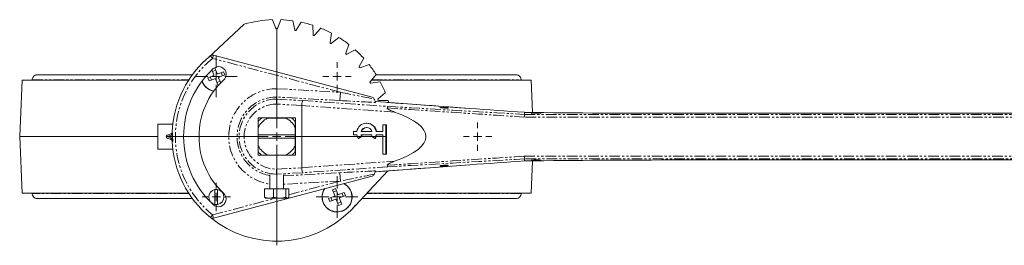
# Model space of a CAD drawing. Header units: millimetres. Extents: x -177 to 753, y -234 to 580.
# Tile 1 of 10: x -152 to 436, y -234 to -99. Entities that reach past the tile are written whole.
import ezdxf

# ---------------------------------------------------------------- set-up
doc = ezdxf.new("R2010")
doc.units = ezdxf.units.MM
doc.linetypes.add('PHANTOM', pattern=[12.7, 6.35, -1.27, 1.27, -1.27, 1.27, -1.27])

# ---------------------------------------------------------------- blocks, each defined once
blk = doc.blocks.new('SW_CENTERMARKSYMBOL_5')
at = {"color": 0, "linetype": 'Continuous', "lineweight": 0}
for p, q in [((0, 5), (0, 8.5)), ((-5, 0), (-8.5, 0)), ((0, 0), (-2.5, 0)), ((0, 0), (0, 2.5)), ((0, 0), (0, -2.5)), ((0, 0), (2.5, 0)), ((5, 0), (8.5, 0)), ((0, -5), (0, -8.5))]:
    blk.add_line(p, q, dxfattribs=at)
blk = doc.blocks.new('SW_CENTERMARKSYMBOL_6')
at = {"color": 0, "linetype": 'Continuous', "lineweight": 0}
for p, q in [((0, 5), (0, 12.5)), ((-5, 0), (-12.5, 0)), ((0, 0), (-2.5, 0)), ((0, 0), (0, 2.5)), ((0, 0), (0, -2.5)), ((0, 0), (2.5, 0)), ((5, 0), (12.5, 0)), ((0, -5), (0, -12.5))]:
    blk.add_line(p, q, dxfattribs=at)
blk = doc.blocks.new('SW_CENTERMARKSYMBOL_7')
at = {"color": 0, "linetype": 'Continuous', "lineweight": 0}
for p, q in [((0, 5), (0, 65)), ((-5, 0), (-65, 0)), ((0, 0), (-2.5, 0)), ((0, 0), (0, 2.5)), ((0, 0), (0, -2.5)), ((0, 0), (2.5, 0)), ((5, 0), (65, 0)), ((0, -5), (0, -65))]:
    blk.add_line(p, q, dxfattribs=at)
blk = doc.blocks.new('SW_CENTERMARKSYMBOL_8')
at = {"color": 0, "linetype": 'Continuous', "lineweight": 0}
for p, q in [((0, 5), (0, 8.5)), ((-5, 0), (-8.5, 0)), ((0, 0), (-2.5, 0)), ((0, 0), (0, 2.5)), ((0, 0), (0, -2.5)), ((0, 0), (2.5, 0)), ((5, 0), (8.5, 0)), ((0, -5), (0, -8.5))]:
    blk.add_line(p, q, dxfattribs=at)
blk = doc.blocks.new('SW_CENTERMARKSYMBOL_9')
at = {"color": 0, "linetype": 'Continuous', "lineweight": 0}
for p, q in [((0, 5), (0, 12.5)), ((-5, 0), (-12.5, 0)), ((0, 0), (-2.5, 0)), ((0, 0), (0, 2.5)), ((0, 0), (0, -2.5)), ((0, 0), (2.5, 0)), ((5, 0), (12.5, 0)), ((0, -5), (0, -12.5))]:
    blk.add_line(p, q, dxfattribs=at)
blk = doc.blocks.new('SW_CENTERMARKSYMBOL_10')
at = {"color": 0, "linetype": 'Continuous', "lineweight": 0}
for p, q in [((0, 5), (0, 8.5)), ((-5, 0), (-8.5, 0)), ((0, 0), (-2.5, 0)), ((0, 0), (0, 2.5)), ((0, 0), (0, -2.5)), ((0, 0), (2.5, 0)), ((5, 0), (8.5, 0)), ((0, -5), (0, -8.5))]:
    blk.add_line(p, q, dxfattribs=at)

msp = doc.modelspace()

# ---------------------------------------------------------------- linework, layer by layer
at = {"color": 7, "linetype": 'Continuous', "lineweight": 15}
for p, q in [((-1.1, -98.56), (0.93, -103.81)), ((1.86, -103.81), (3.9, -98.56)), ((11.08, -99.19), (12.17, -104.71)), ((-39.61, -121.34), (-18.09, -101.28)), ((13.09, -104.87), (16.01, -100.06)), ((22.97, -101.92), (23.09, -107.55)), ((23.97, -107.87), (27.67, -103.63)), ((34.21, -106.68), (33.35, -112.25)), ((34.15, -112.71), (38.54, -109.18)), ((44.45, -113.32), (42.63, -118.65)), ((43.34, -119.25), (48.28, -116.53)), ((-36.42, -119.77), (58.4, -144.92)), ((53.38, -121.63), (50.66, -126.57)), ((-36.07, -131.61), (-37.27, -128.56)), ((-36.9, -129.51), (-35.03, -128.78)), ((-36.44, -127.78), (-35.56, -127.43)), ((-35.56, -127.43), (-34.21, -130.88)), ((51.26, -127.28), (56.59, -125.46)), ((-150.6, -134.76), (-152.1, -168.51)), ((-150.6, -134.76), (-51.21, -134.76)), ((-144.6, -134.51), (-144.6, -134.76)), ((-39.69, -133.35), (-36.24, -132)), ((-38.95, -135.21), (-39.69, -133.35)), ((-35.51, -133.86), (-38.95, -135.21)), ((-37.61, -134.68), (-38.34, -132.82)), ((-33.77, -137.47), (-35.12, -134.03)), ((-33.82, -131.05), (-30.38, -129.69)), ((-33.26, -133.3), (-32.06, -136.36)), ((-29.65, -131.56), (-33.09, -132.91)), ((-31.72, -130.22), (-30.99, -132.08)), ((-30.38, -129.69), (-29.65, -131.56)), ((60.73, -131.37), (57.2, -135.76)), ((58, -134.76), (153.4, -134.76)), ((147.4, -134.76), (147.4, -134.51)), ((154.25, -154.04), (153.4, -134.76)), ((-32.44, -135.4), (-34.3, -136.13)), ((-32.71, -137.06), (-33.77, -137.47)), ((57.67, -136.57), (63.23, -135.7)), ((1.38, -144.83), (1.35, -146.06)), ((66.28, -142.24), (62.04, -145.95)), ((62.36, -146.82), (67.99, -146.94)), ((16.4, -187.08), (16.4, -149.95)), ((60.26, -147.51), (60.62, -147.53)), ((116.8, -151.66), (60.8, -147.55)), ((99.4, -151.08), (99.16, -151.22)), ((99.4, -151.08), (103.23, -151.08)), ((103.71, -151.37), (100.65, -151.37)), ((103.23, -151.08), (103.33, -151.08)), ((103.33, -151.08), (103.4, -151.08)), ((103.9, -151.37), (103.4, -151.08)), ((103.71, -151.37), (103.71, -151.47)), ((103.9, -151.37), (103.81, -151.37)), ((103.81, -151.46), (103.81, -151.37)), ((103.9, -151.43), (103.9, -151.37)), ((116.8, -151.66), (116.79, -151.66)), ((12.55, -157.36), (-9.75, -157.36)), ((-9.75, -157.36), (-9.75, -179.66)), ((-4.11, -157.51), (6.9, -157.51)), ((12.55, -179.66), (12.55, -157.36)), ((149.43, -153.98), (149.39, -155.22)), ((448.4, -154.56), (243.04, -154.56)), ((243.04, -154.56), (243.04, -154.56)), ((-69.6, -161.01), (-69.6, -176.01)), ((-60.65, -161.01), (-69.6, -161.01)), ((-9.6, -167.51), (-9.6, -163.01)), ((12.4, -163.01), (12.4, -167.51)), ((55.3, -160.5), (55.05, -160.5)), ((64.74, -161.5), (64.74, -165.5)), ((66.68, -161.5), (64.74, -161.5)), ((66.68, -179), (66.68, -161.5)), ((66.68, -161.5), (66.93, -161.5)), ((66.93, -179), (66.93, -161.5)), ((-152.1, -168.51), (-150.6, -202.26)), ((-152.1, -168.51), (-69.6, -168.51)), ((-63.96, -167.57), (-61.71, -166.77)), ((-61.71, -170.26), (-63.96, -169.46)), ((12.4, -167.51), (-9.6, -167.51)), ((-9.6, -169.51), (-9.6, -167.51)), ((-9.6, -169.51), (12.4, -169.51)), ((-9.6, -174.02), (-9.6, -169.51)), ((12.4, -167.51), (12.4, -169.51)), ((12.4, -169.51), (12.4, -174.02)), ((47.31, -165.5), (47.31, -167.5)), ((49.32, -165.5), (47.31, -165.5)), ((47.31, -167.5), (49.32, -167.5)), ((52.15, -168.31), (50.05, -169.56)), ((50.05, -169.56), (50.3, -169.56)), ((52.4, -168.31), (50.3, -169.56)), ((51.81, -165.5), (58.3, -165.5)), ((58.3, -167.5), (51.81, -167.5)), ((52.15, -168.31), (52.4, -168.31)), ((60.06, -169.56), (57.96, -168.31)), ((60.06, -169.56), (60.31, -169.56)), ((64.74, -165.5), (60.79, -165.5)), ((60.79, -167.5), (64.74, -167.5)), ((64.74, -167.5), (64.74, -179)), ((-60.65, -176.01), (-69.6, -176.01)), ((-9.75, -179.66), (12.55, -179.66)), ((6.9, -179.51), (-4.11, -179.51)), ((64.74, -179), (66.68, -179)), ((66.68, -179), (66.93, -179)), ((149.43, -183.05), (149.39, -181.81)), ((60.8, -189.48), (116.8, -185.37)), ((99.04, -185.83), (99.19, -186.08)), ((103.43, -186.08), (99.19, -186.08)), ((101.86, -185.58), (103.71, -185.58)), ((103.43, -186.08), (103.53, -186.08)), ((103.61, -186.08), (103.53, -186.08)), ((103.61, -186.08), (103.89, -185.59)), ((103.71, -185.56), (103.71, -185.58)), ((103.81, -185.58), (103.81, -185.57)), ((103.81, -185.58), (103.88, -185.58)), ((116.79, -185.37), (116.8, -185.37)), ((153.4, -202.26), (154.25, -182.99)), ((243.04, -182.47), (448.4, -182.47)), ((243.04, -182.47), (243.04, -182.47)), ((58.4, -192.11), (-36.42, -217.25)), ((-2.6, -191.29), (-2.6, -199.66)), ((1.36, -191.43), (1.35, -190.97)), ((5.4, -199.66), (5.4, -191.41)), ((67.72, -188.97), (45.59, -212.71)), ((60.26, -189.51), (60.62, -189.49)), ((-5.83, -199.66), (-5.83, -204.76)), ((-5.83, -199.66), (-0.45, -199.66)), ((-0.45, -199.66), (-0.45, -204.76)), ((-0.45, -199.66), (6.78, -199.66)), ((6.78, -199.66), (6.78, -204.76)), ((6.78, -199.66), (8.62, -199.66)), ((8.62, -199.66), (8.62, -204.76)), ((34.7, -200.29), (36.56, -199.56)), ((36.56, -199.56), (37.91, -203)), ((-51.21, -202.26), (-150.6, -202.26)), ((-144.6, -202.26), (-144.6, -202.51)), ((-35.47, -209), (-35.47, -200.15)), ((-33.87, -200.15), (-33.87, -209)), ((-5.83, -204.76), (-5.31, -205.08)), ((-5.37, -205.19), (-5.1, -205.34)), ((-5.1, -205.34), (-3.14, -205.34)), ((3.17, -205.34), (-3.14, -205.34)), ((3.17, -205.34), (7.7, -205.34)), ((7.7, -205.34), (7.9, -205.34)), ((7.9, -205.34), (8.16, -205.19)), ((32.44, -205.47), (35.88, -204.12)), ((33.17, -207.33), (32.44, -205.47)), ((34.51, -206.81), (33.78, -204.95)), ((36.05, -203.73), (34.7, -200.29)), ((35.23, -201.63), (37.09, -200.9)), ((38.3, -203.17), (41.75, -201.82)), ((38.87, -205.42), (40.22, -208.87)), ((42.48, -203.68), (39.03, -205.03)), ((40.4, -202.35), (41.14, -204.21)), ((41.75, -201.82), (42.48, -203.68)), ((153.4, -202.26), (55.33, -202.26)), ((147.4, -202.51), (147.4, -202.26)), ((36.61, -205.98), (33.17, -207.33)), ((38.36, -209.6), (37, -206.15)), ((39.69, -207.52), (37.83, -208.25)), ((40.22, -208.87), (38.36, -209.6))]:
    msp.add_line(p, q, dxfattribs=at)
at = {"color": 8, "linetype": 'PHANTOM', "lineweight": 0}
for p, q in [((-36.93, -121.71), (-38.2, -120.16)), ((-36.93, -121.71), (-36.42, -119.77)), ((39.46, -141.96), (-36.93, -121.71)), ((-144.6, -134.51), (-51.05, -134.51)), ((58.2, -134.51), (147.4, -134.51)), ((1.52, -139.84), (39.46, -141.96)), ((1.35, -146.06), (16.94, -146.93)), ((39.18, -146.95), (1.38, -144.83)), ((16.94, -146.93), (67.8, -150.47)), ((39.46, -141.96), (39.18, -146.95)), ((16.4, -149.9), (1.27, -149.05)), ((71.82, -153.8), (16.4, -149.95)), ((116.79, -151.66), (60.62, -147.53)), ((448.4, -156.81), (149.31, -156.81)), ((149.39, -155.22), (448.4, -155.22)), ((448.4, -154.56), (243.04, -154.56)), ((-61.1, -167.45), (-64.08, -168.51)), ((-64.08, -168.51), (-61.83, -169.31)), ((149.31, -180.22), (448.4, -180.22)), ((448.4, -181.81), (149.39, -181.81)), ((1.27, -187.98), (16.4, -187.13)), ((16.4, -187.08), (71.82, -183.23)), ((67.8, -186.56), (16.94, -190.1)), ((60.62, -189.49), (116.79, -185.37)), ((243.04, -182.47), (448.4, -182.47)), ((16.94, -190.1), (1.35, -190.97)), ((5.4, -191.97), (39.18, -190.08)), ((39.46, -195.07), (39.18, -190.08)), ((39.46, -195.07), (5.4, -196.97)), ((8.62, -203.24), (39.46, -195.07)), ((-51.05, -202.51), (-144.6, -202.51)), ((-36.93, -215.32), (0.71, -205.34)), ((147.4, -202.51), (55.1, -202.51)), ((-36.93, -215.32), (-38.2, -216.87)), ((-36.93, -215.32), (-36.42, -217.25))]:
    msp.add_line(p, q, dxfattribs=at)
at = {"color": 7, "linetype": 'Continuous', "lineweight": 15, "flags": 128}
for points in [[(67.99, -146.94), (68.26, -147.8), (68.35, -148.1)], [(103.43, -186.08), (103.54, -185.89), (103.71, -185.58)], [(103.81, -185.58), (103.64, -185.89), (103.53, -186.08)], [(45.59, -212.71), (46.01, -212.29), (48.57, -209.52)]]:
    msp.add_lwpolyline(points, dxfattribs=at)
at = {"color": 8, "linetype": 'PHANTOM', "lineweight": 0, "flags": 128}
for points in [[(-63.96, -167.57), (-64.02, -167.61), (-64.08, -167.68), (-64.12, -167.78), (-64.14, -167.89), (-64.15, -168.03), (-64.14, -168.18), (-64.12, -168.35), (-64.08, -168.51)], [(-63.96, -169.46), (-64.02, -169.42), (-64.08, -169.35), (-64.12, -169.25), (-64.14, -169.13), (-64.15, -169), (-64.14, -168.84), (-64.12, -168.68), (-64.08, -168.51)], [(-61.71, -170.26), (-61.78, -170.22), (-61.83, -170.15), (-61.87, -170.05), (-61.9, -169.93), (-61.91, -169.8), (-61.9, -169.64), (-61.87, -169.48), (-61.83, -169.31)], [(-61.34, -170.49), (-61.37, -170.44), (-61.38, -170.38), (-61.37, -170.31), (-61.35, -170.22), (-61.31, -170.12), (-61.25, -170.01), (-61.18, -169.9), (-61.09, -169.78)], [(-61.29, -170.55), (-61.31, -170.5), (-61.32, -170.44), (-61.31, -170.37), (-61.29, -170.29), (-61.25, -170.2), (-61.19, -170.1), (-61.12, -170), (-61.04, -169.9)]]:
    msp.add_lwpolyline(points, dxfattribs=at)
at = {"color": 7, "linetype": 'Continuous', "lineweight": 15}
for centre, radius, start, end in [((1.4, -168.51), 70, 92.04639, 106.16538), ((1.4, -168.51), 70, 82.04639, 87.95361), ((1.4, -103.63), 0.5, 201.16708, 338.83292), ((12.66, -104.62), 0.5, 191.16708, 328.83292), ((1.4, -168.51), 70, 72.04639, 77.95361), ((1.4, -168.51), 70, 62.04639, 67.95361), ((23.59, -107.54), 0.5, 181.16708, 318.83292), ((1.4, -168.51), 70, 52.04639, 57.95361), ((33.84, -112.32), 0.5, 171.16708, 308.83292), ((1.4, -168.51), 70, 42.04639, 47.95361), ((1.4, -168.51), 62.5, 129.3149, 177.61755), ((-36.93, -121.71), 2, 75.14947, 129.3149), ((43.1, -118.81), 0.5, 161.16708, 298.83292), ((1.4, -168.51), 55.6, 133, 227), ((-33.39, -131.22), 4.6, 313, 133), ((51.1, -126.81), 0.5, 151.16708, 288.83292), ((1.4, -168.51), 70, 32.04639, 37.95361), ((1.4, -168.51), 46.4, 133, 227), ((-34.67, -132.45), 8.89, 198.02422, 260.53899), ((-36.35, -131.72), 0.3, 291.43633, 21.43633), ((-35.4, -134.14), 0.3, 21.43633, 111.43633), ((-33.93, -130.77), 0.3, 201.43633, 291.43633), ((-32.98, -133.19), 0.3, 111.43633, 201.43633), ((-34.67, -132.45), 9, 198.51741, 225), ((-34.67, -132.45), 9, 225, 260.19046), ((57.59, -136.07), 0.5, 141.16708, 278.83292), ((1.4, -168.51), 70, 22.04639, 27.95361), ((57.88, -146.85), 2, 23.37976, 75.14947), ((62.37, -146.32), 0.5, 131.16708, 268.83292), ((1.4, -168.51), 12.3, 116.5802, 153.4198), ((1.4, -168.51), 14.3, 129.71514, 140.28486), ((1.4, -168.51), 14.3, 128.76503, 129.71514), ((1.4, -168.51), 12.3, 26.5802, 63.4198), ((1.4, -168.51), 14.3, 50.28486, 51.23497), ((1.4, -168.51), 14.3, 39.71514, 50.28486), ((1.4, -168.51), 14.3, 140.28486, 141.23497), ((1.4, -168.51), 14.3, 38.76503, 39.71514), ((55.05, -166.32), 5.79, 8.14042, 171.85958), ((55.05, -166.38), 3.36, 15.08054, 164.91946), ((55.34, -166.41), 3.41, 92.72227, 164.54821), ((55.23, -166.37), 5.86, 8.45872, 89.33222), ((-63.62, -168.51), 1, 109.59562, 250.40438), ((-62.05, -165.83), 1, 289.59562, 357.57782), ((-62.05, -171.2), 1, 45.03913, 70.40438), ((-62.05, -171.2), 1, 2.42218, 40.64977), ((55.37, -166.52), 6.12, 189.26502, 209.75132), ((55.22, -166.52), 3.56, 196.08945, 210.18214), ((55.47, -166.52), 3.56, 196.08945, 210.18214), ((54.88, -166.52), 3.56, 329.81786, 343.91055), ((54.74, -166.52), 6.12, 330.24868, 350.73498), ((54.99, -166.52), 6.12, 330.24868, 350.73498), ((1.4, -168.51), 62.5, 182.42218, 230.6851), ((1.4, -168.51), 12.3, 206.5802, 243.4198), ((1.4, -168.51), 12.3, 296.5802, 333.4198), ((1.4, -168.51), 14.3, 218.76503, 219.71514), ((1.4, -168.51), 14.3, 219.71514, 230.28486), ((1.4, -168.51), 14.3, 230.28486, 231.23497), ((1.4, -168.51), 14.3, 308.76503, 309.71514), ((1.4, -168.51), 14.3, 309.71514, 320.28486), ((1.4, -168.51), 14.3, 320.28486, 321.23497), ((57.88, -190.18), 2, 284.85053, 336.62024), ((37.46, -204.58), 9, 146.91924, 225), ((37.46, -204.58), 8.89, 146.12769, 63.57336), ((37.46, -204.58), 9, 225, 62.78181), ((-34.67, -204.58), 4.5, 100.24035, 259.75965), ((-33.39, -205.81), 4.6, 227, 47), ((-34.67, -204.58), 4.5, 79.75965, 100.24035), ((-34.67, -204.58), 4.5, 280.24035, 79.75965), ((35.77, -203.84), 0.3, 291.43633, 21.43633), ((38.19, -202.89), 0.3, 201.43633, 291.43633), ((39.14, -205.31), 0.3, 111.43633, 201.43633), ((-34.67, -204.58), 4.5, 259.75965, 280.24035), ((36.72, -206.26), 0.3, 21.43633, 111.43633), ((1.4, -168.51), 62.5, 230.6851, 315), ((-36.93, -215.32), 2, 230.6851, 284.85053)]:
    msp.add_arc(centre, radius, start, end, dxfattribs=at)
at = {"color": 8, "linetype": 'PHANTOM', "lineweight": 0}
for centre, radius, start, end in [((1.4, -168.51), 60.5, 129.3149, 230.6851), ((1.4, -168.51), 28.68, 89.74492, 261.98225), ((1.4, -168.51), 23.68, 90.04141, 260.27703), ((1.4, -168.51), 22.46, 90.12905, 269.87095), ((1.4, -168.51), 19.46, 90.37681, 269.62319), ((-62.5, -171.2), 2, 45.03913, 70.40438), ((-62.03, -165.87), 0.978, 293.41224, 357.35076), ((-62.09, -198.25), 30.81, 87.4794, 88.15402)]:
    msp.add_arc(centre, radius, start, end, dxfattribs=at)
at = {"color": 7, "linetype": 'Continuous', "lineweight": 15}
for centre, major_axis, ratio, start_param, end_param in [((16.78, -149.92), (0.19, 2.99), 0.12587, 0.053204, 1.57164), ((28.48, -150.74), (12.08, -0.84), 0.247814, 3.14328, 3.158817), ((60.72, -148.54), (-3.17, 0.23), 0.314221, 4.712389, 4.767545), ((101.4, -151.29), (2.5, -0.14), 0.052325, 2.518106, 5.533547), ((101.4, -151.29), (2.5, -0.14), 0.052325, 5.533547, 6.286126), ((243.09, -138.76), (401, -22.54), 0.052325, 4.39489, 4.479574), ((-7, -168.51), (97.5, 0), 0.25641, 5.653919, 6.912451), ((243.04, -133.55), (401, 0), 0.052408, 4.476772, 4.712389), ((28.48, -186.29), (12.08, 0.84), 0.247814, 3.124368, 3.139905), ((16.78, -187.11), (-0.19, 2.99), 0.12587, 1.569953, 3.088389), ((101.4, -185.74), (2.5, 0.14), 0.052325, 6.1593, 9.817658), ((243.09, -198.26), (401, 22.54), 0.052325, 1.803612, 1.888295), ((243.04, -203.48), (401, 0), 0.052408, 1.570796, 1.806413), ((60.72, -188.49), (-3.17, -0.23), 0.314221, 1.51564, 1.570796)]:
    msp.add_ellipse(centre, major_axis=major_axis, ratio=ratio, start_param=start_param, end_param=end_param, dxfattribs=at)
at = {"color": 8, "linetype": 'PHANTOM', "lineweight": 0}
for centre, major_axis, ratio, start_param, end_param in [((37.42, -146.48), (34.68, -1.96), 0.010548, 4.763679, 5.439426), ((37.7, -141.5), (33.4, -6.79), 0.00313, 4.765663, 5.432907), ((351.27, -168.51), (393.02, -24.97), 0.003321, 3.905634, 4.172924), ((351.43, -165.52), (393.02, -21.97), 0.002925, 3.906333, 4.172628), ((351.27, -168.51), (393.02, 24.97), 0.003321, 2.110261, 2.377552), ((351.43, -171.51), (393.02, 21.97), 0.002925, 2.110557, 2.376853), ((37.42, -190.55), (34.68, 1.96), 0.010548, 0.843759, 1.519506), ((37.7, -195.53), (33.4, 6.79), 0.00313, 0.850278, 1.517522)]:
    msp.add_ellipse(centre, major_axis=major_axis, ratio=ratio, start_param=start_param, end_param=end_param, dxfattribs=at)
at = {"color": 7, "linetype": 'Continuous', "lineweight": 15}
for centre in [(156.4, -154.42), (156.4, -182.61)]:
    msp.add_ellipse(centre, major_axis=(3, 0), ratio=0.052408, dxfattribs=at)
for points, knots in [([(-144.6, -134.51), (-144.6, -134.2), (-144.55, -133.85), (-144.35, -133.29), (-144.26, -133.1), (-144.02, -132.73), (-143.88, -132.54), (-143.54, -132.21), (-143.34, -132.06), (-142.91, -131.8), (-142.67, -131.7), (-142.17, -131.56), (-141.91, -131.52), (-141.39, -131.51), (-141.14, -131.54), (-140.9, -131.6)], [0, 0, 0, 0, 0.25, 0.25, 0.375, 0.375, 0.5, 0.5, 0.625, 0.625, 0.75, 0.75, 0.875, 0.875, 1, 1, 1, 1]), ([(-48.81, -131.51), (-52.62, -131.51), (-60.54, -131.51), (-71.92, -131.51), (-82.97, -131.51), (-93.28, -131.51), (-102.76, -131.51), (-111.35, -131.51), (-118.96, -131.51), (-124.08, -131.51), (-127.3, -131.51), (-129.06, -131.51), (-130.67, -131.51), (-132.14, -131.51), (-133.52, -131.51), (-134.92, -131.51), (-136.37, -131.51), (-137.86, -131.52), (-139.23, -131.52), (-140.31, -131.53), (-140.96, -131.54), (-140.98, -131.56), (-140.98, -131.56)], [0, 0, 0, 0, 0.072143, 0.14971, 0.227214, 0.304444, 0.381721, 0.458693, 0.53567, 0.612337, 0.637304, 0.6617, 0.685534, 0.708813, 0.731549, 0.755635, 0.786091, 0.822655, 0.86463, 0.911231, 0.961604, 1, 1, 1, 1]), ([(143.8, -131.56), (143.81, -131.55), (143.83, -131.53), (143.38, -131.52), (142.61, -131.52), (141.63, -131.51), (140.58, -131.51), (138.78, -131.51), (135.77, -131.51), (130.76, -131.51), (124.61, -131.51), (117.41, -131.51), (109.22, -131.51), (100.09, -131.51), (90.12, -131.51), (79.35, -131.51), (69.53, -131.51), (63.1, -131.51), (60.7, -131.51)], [0, 0, 0, 0, 0.029168, 0.076264, 0.11885, 0.156131, 0.187397, 0.213682, 0.292983, 0.374271, 0.456263, 0.538225, 0.620502, 0.702789, 0.785301, 0.867974, 0.950634, 1, 1, 1, 1]), ([(143.81, -131.6), (144.22, -131.55), (145.06, -131.47), (146.23, -132.03), (146.99, -132.89), (147.34, -133.76), (147.38, -134.28), (147.4, -134.51)], [0, 0, 0, 0, 0.226955, 0.476871, 0.704797, 0.864293, 1, 1, 1, 1]), ([(1.38, -144.83), (1.38, -144.81), (1.38, -144.77), (1.39, -144.62), (1.39, -144.51), (1.4, -144.24), (1.4, -144.09), (1.41, -143.72), (1.42, -143.51), (1.43, -143.05), (1.44, -142.8), (1.45, -142.27), (1.46, -141.98), (1.48, -141.4), (1.49, -141.1), (1.5, -140.63), (1.51, -140.47), (1.51, -140.15), (1.52, -139.99), (1.52, -139.84)], [0, 0, 0, 0, 0.125, 0.125, 0.25, 0.25, 0.375, 0.375, 0.5, 0.5, 0.625, 0.625, 0.75, 0.75, 0.875, 0.875, 0.9375, 0.9375, 1, 1, 1, 1]), ([(1.35, -146.06), (1.35, -146.07), (1.35, -146.09), (1.34, -146.19), (1.34, -146.25), (1.34, -146.41), (1.33, -146.5), (1.33, -146.72), (1.33, -146.85), (1.32, -147.12), (1.31, -147.27), (1.31, -147.59), (1.3, -147.76), (1.29, -148.12), (1.29, -148.3), (1.28, -148.67), (1.27, -148.86), (1.27, -149.05)], [0, 0, 0, 0, 0.125, 0.125, 0.25, 0.25, 0.375, 0.375, 0.5, 0.5, 0.625, 0.625, 0.75, 0.75, 0.875, 0.875, 1, 1, 1, 1]), ([(59.75, -146.13), (59.86, -146.41), (59.95, -146.67), (60.12, -147.12), (60.2, -147.33), (60.32, -147.66), (60.36, -147.79), (60.43, -147.98), (60.45, -148.04), (60.46, -148.06)], [0, 0, 0, 0, 0.25, 0.25, 0.5, 0.5, 0.75, 0.75, 1, 1, 1, 1]), ([(67.43, -151.39), (67.41, -151.48), (67.44, -151.56), (67.54, -151.72), (67.61, -151.79), (67.82, -152), (68, -152.11), (68.54, -152.45), (68.93, -152.64), (69.73, -153), (70.14, -153.17), (70.97, -153.5), (71.4, -153.65), (71.82, -153.8)], [0, 0, 0, 0, 0.0625, 0.0625, 0.125, 0.125, 0.25, 0.25, 0.5, 0.5, 0.75, 0.75, 1, 1, 1, 1]), ([(67.43, -151.39), (67.49, -151.11), (67.55, -150.89), (67.65, -150.65), (67.68, -150.59), (67.72, -150.52), (67.74, -150.51), (67.77, -150.48), (67.79, -150.47), (67.8, -150.47)], [0, 0, 0, 0, 0.5, 0.5, 0.75, 0.75, 0.875, 0.875, 1, 1, 1, 1]), ([(149.39, -155.22), (149.39, -155.23), (149.38, -155.28), (149.37, -155.4), (149.37, -155.44), (149.37, -155.55), (149.36, -155.62), (149.35, -155.82), (149.34, -155.99), (149.33, -156.28), (149.33, -156.38), (149.32, -156.58), (149.31, -156.7), (149.31, -156.81)], [0, 0, 0, 0, 0.25, 0.25, 0.375, 0.375, 0.5, 0.5, 0.75, 0.75, 0.875, 0.875, 1, 1, 1, 1]), ([(149.39, -181.81), (149.39, -181.8), (149.38, -181.75), (149.37, -181.63), (149.37, -181.58), (149.37, -181.47), (149.36, -181.41), (149.35, -181.2), (149.34, -181.04), (149.33, -180.75), (149.33, -180.65), (149.32, -180.44), (149.31, -180.33), (149.31, -180.22)], [0, 0, 0, 0, 0.25, 0.25, 0.375, 0.375, 0.5, 0.5, 0.75, 0.75, 0.875, 0.875, 1, 1, 1, 1]), ([(1.35, -190.97), (1.35, -190.96), (1.35, -190.93), (1.34, -190.84), (1.34, -190.78), (1.34, -190.62), (1.33, -190.53), (1.33, -190.31), (1.33, -190.18), (1.32, -189.9), (1.31, -189.76), (1.31, -189.44), (1.3, -189.26), (1.29, -188.91), (1.29, -188.73), (1.28, -188.36), (1.27, -188.16), (1.27, -187.98)], [0, 0, 0, 0, 0.125, 0.125, 0.25, 0.25, 0.375, 0.375, 0.5, 0.5, 0.625, 0.625, 0.75, 0.75, 0.875, 0.875, 1, 1, 1, 1]), ([(71.82, -183.23), (71.4, -183.38), (70.97, -183.53), (70.14, -183.86), (69.73, -184.03), (68.93, -184.39), (68.53, -184.59), (67.99, -184.92), (67.82, -185.04), (67.6, -185.24), (67.54, -185.31), (67.44, -185.47), (67.41, -185.55), (67.43, -185.64)], [0, 0, 0, 0, 0.25, 0.25, 0.5, 0.5, 0.75, 0.75, 0.875, 0.875, 0.9375, 0.9375, 1, 1, 1, 1]), ([(67.43, -185.64), (67.49, -185.92), (67.55, -186.14), (67.65, -186.38), (67.68, -186.44), (67.72, -186.5), (67.74, -186.52), (67.77, -186.55), (67.79, -186.56), (67.8, -186.56)], [0, 0, 0, 0, 0.5, 0.5, 0.75, 0.75, 0.875, 0.875, 1, 1, 1, 1]), ([(60.46, -188.97), (60.45, -188.99), (60.43, -189.04), (60.36, -189.23), (60.32, -189.37), (60.2, -189.7), (60.12, -189.9), (59.96, -190.36), (59.86, -190.62), (59.75, -190.9)], [0, 0, 0, 0, 0.25, 0.25, 0.5, 0.5, 0.75, 0.75, 1, 1, 1, 1]), ([(-144.6, -202.51), (-144.59, -202.75), (-144.55, -203.27), (-144.19, -204.14), (-143.44, -204.99), (-142.27, -205.56), (-141.42, -205.47), (-141.02, -205.43)], [0, 0, 0, 0, 0.135728, 0.295248, 0.52321, 0.773164, 1, 1, 1, 1]), ([(-141.01, -205.47), (-141.01, -205.48), (-141.03, -205.49), (-140.59, -205.51), (-139.82, -205.51), (-138.84, -205.51), (-137.79, -205.51), (-135.99, -205.51), (-132.97, -205.51), (-127.96, -205.51), (-121.82, -205.51), (-114.61, -205.51), (-106.42, -205.51), (-97.3, -205.51), (-87.32, -205.51), (-76.58, -205.51), (-65.12, -205.51), (-55.82, -205.51), (-50.22, -205.51), (-48.81, -205.51)], [0, 0, 0, 0, 0.027471, 0.071827, 0.111935, 0.147047, 0.176494, 0.20125, 0.275938, 0.352496, 0.429718, 0.506911, 0.584402, 0.6619, 0.739612, 0.817476, 0.895326, 0.97345, 1, 1, 1, 1]), ([(-3.14, -205.34), (-3.36, -205.34), (-3.59, -205.33), (-4.05, -205.27), (-4.27, -205.23), (-4.94, -205.08), (-5.39, -204.94), (-5.83, -204.76)], [0, 0, 0, 0, 0.25, 0.25, 0.5, 0.5, 1, 1, 1, 1]), ([(-0.45, -204.76), (-0.89, -204.94), (-1.33, -205.08), (-2.22, -205.28), (-2.68, -205.34), (-3.14, -205.34)], [0, 0, 0, 0, 0.5, 0.5, 1, 1, 1, 1]), ([(3.17, -205.34), (2.55, -205.34), (1.94, -205.28), (0.73, -205.08), (0.14, -204.93), (-0.45, -204.76)], [0, 0, 0, 0, 0.5, 0.5, 1, 1, 1, 1]), ([(6.78, -204.76), (6.19, -204.93), (5.59, -205.08), (4.38, -205.28), (3.78, -205.34), (3.17, -205.34)], [0, 0, 0, 0, 0.5, 0.5, 1, 1, 1, 1]), ([(7.7, -205.34), (7.62, -205.34), (7.54, -205.33), (7.39, -205.27), (7.31, -205.23), (7.08, -205.08), (6.93, -204.94), (6.78, -204.76)], [0, 0, 0, 0, 0.25, 0.25, 0.5, 0.5, 1, 1, 1, 1]), ([(8.62, -204.76), (8.47, -204.94), (8.32, -205.08), (8.01, -205.28), (7.85, -205.34), (7.7, -205.34)], [0, 0, 0, 0, 0.5, 0.5, 1, 1, 1, 1]), ([(52.3, -205.51), (55.88, -205.51), (63.56, -205.51), (74.72, -205.51), (85.76, -205.51), (96.07, -205.51), (105.55, -205.51), (114.14, -205.51), (121.75, -205.51), (126.87, -205.51), (130.09, -205.51), (131.85, -205.51), (133.46, -205.51), (134.94, -205.51), (136.31, -205.51), (137.71, -205.51), (139.17, -205.51), (140.66, -205.51), (142.03, -205.51), (143.1, -205.5), (143.76, -205.49), (143.77, -205.47), (143.78, -205.46)], [0, 0, 0, 0, 0.068024, 0.145936, 0.223784, 0.301356, 0.378977, 0.456291, 0.533609, 0.610616, 0.635694, 0.660199, 0.684138, 0.707521, 0.730357, 0.75455, 0.785142, 0.821868, 0.864029, 0.910837, 0.961434, 1, 1, 1, 1]), ([(143.81, -205.43), (144.22, -205.47), (145.06, -205.56), (146.23, -204.99), (146.99, -204.14), (147.34, -203.27), (147.38, -202.75), (147.4, -202.51)], [0, 0, 0, 0, 0.227212, 0.477045, 0.704895, 0.864338, 1, 1, 1, 1])]:
    msp.add_open_spline(points, degree=3, knots=knots, dxfattribs=at)
for points in [[(59.72, -146.05), (59.73, -146.08), (59.74, -146.11), (59.75, -146.13)], [(103.71, -151.37), (103.55, -151.28), (103.39, -151.18), (103.23, -151.08)], [(103.33, -151.08), (103.49, -151.18), (103.65, -151.28), (103.81, -151.37)], [(149.39, -155.22), (149.39, -155.22), (149.39, -155.22), (149.39, -155.22)], [(12.4, -159.38), (12.4, -160.54), (12.4, -161.74), (12.4, -163.01)], [(-61.29, -170.55), (-61.3, -170.53), (-61.32, -170.51), (-61.34, -170.49)], [(-61.05, -165.87), (-61.05, -165.87), (-61.05, -165.89), (-61.05, -165.92)], [(-9.6, -177.65), (-9.6, -176.48), (-9.6, -175.28), (-9.6, -174.02)], [(12.4, -174.02), (12.4, -175.28), (12.4, -176.48), (12.4, -177.65)], [(-4.11, -179.51), (-5.37, -179.51), (-6.57, -179.51), (-7.74, -179.51)], [(149.39, -181.81), (149.39, -181.81), (149.39, -181.81), (149.39, -181.81)], [(59.75, -190.9), (59.74, -190.92), (59.73, -190.95), (59.72, -190.97)]]:
    msp.add_open_spline(points, degree=3, dxfattribs=at)
at = {"color": 8, "linetype": 'PHANTOM', "lineweight": 0}
for points in [[(-61.64, -166.77), (-61.66, -166.76), (-61.68, -166.76), (-61.71, -166.77)], [(-61.09, -169.78), (-61.11, -169.01), (-61.12, -168.23), (-61.1, -167.45)], [(-61.09, -169.78), (-61.07, -169.82), (-61.05, -169.86), (-61.04, -169.9)], [(-60.73, -167.47), (-60.74, -167.8), (-60.75, -168.13), (-60.75, -168.47)], [(-60.75, -168.47), (-60.75, -169.43), (-60.72, -170.4), (-60.65, -171.37)]]:
    msp.add_open_spline(points, degree=3, dxfattribs=at)
for points, knots in [([(-61.1, -167.45), (-61.08, -167.39), (-61.07, -167.33), (-61.09, -167.21), (-61.12, -167.16), (-61.2, -167.03), (-61.27, -166.98), (-61.4, -166.89), (-61.46, -166.85), (-61.56, -166.8), (-61.61, -166.78), (-61.64, -166.77)], [0, 0, 0, 0, 0.125, 0.125, 0.25, 0.25, 0.5, 0.5, 0.75, 0.75, 1, 1, 1, 1]), ([(-61.29, -170.55), (-61.23, -170.62), (-61.18, -170.69), (-61.09, -170.83), (-61.04, -170.89), (-60.9, -171.09), (-60.79, -171.23), (-60.65, -171.37)], [0, 0, 0, 0, 0.25, 0.25, 0.5, 0.5, 1, 1, 1, 1]), ([(-61.05, -165.92), (-61.05, -165.97), (-61.03, -166.04), (-60.98, -166.24), (-60.94, -166.35), (-60.9, -166.48)], [0, 0, 0, 0, 0.5, 0.5, 1, 1, 1, 1]), ([(-61.04, -169.9), (-60.93, -170.13), (-60.87, -170.37), (-60.75, -170.87), (-60.7, -171.12), (-60.65, -171.37)], [0, 0, 0, 0, 0.5, 0.5, 1, 1, 1, 1]), ([(-60.9, -166.48), (-60.85, -166.62), (-60.81, -166.77), (-60.74, -167.11), (-60.73, -167.29), (-60.73, -167.47)], [0, 0, 0, 0, 0.5, 0.5, 1, 1, 1, 1]), ([(-60.65, -171.37), (-60.78, -171.3), (-60.87, -171.25), (-61.01, -171.17), (-61.05, -171.16), (-61.05, -171.16)], [0, 0, 0, 0, 0.5, 0.5, 1, 1, 1, 1])]:
    msp.add_open_spline(points, degree=3, knots=knots, dxfattribs=at)

# ---------------------------------------------------------------- block references
at = {"color": 7, "linetype": 'Continuous', "lineweight": 0}
for name, p in [('SW_CENTERMARKSYMBOL_7', (1.4, -168.51)), ('SW_CENTERMARKSYMBOL_9', (-34.67, -132.45)), ('SW_CENTERMARKSYMBOL_10', (37.46, -132.45)), ('SW_CENTERMARKSYMBOL_8', (121.4, -168.51)), ('SW_CENTERMARKSYMBOL_6', (37.46, -204.58)), ('SW_CENTERMARKSYMBOL_5', (-34.67, -204.58))]:
    msp.add_blockref(name, p, dxfattribs=at)

doc.saveas('drawing.dxf')
